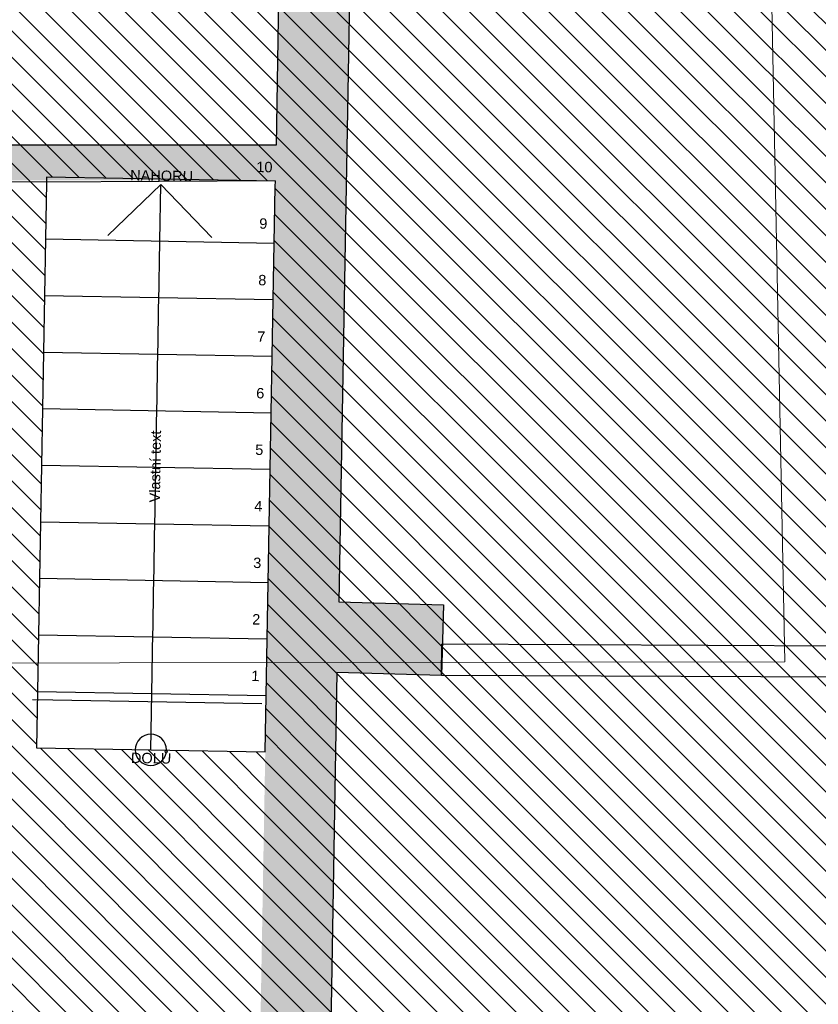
# Model space of a CAD drawing. Header units: millimetres. Extents: x -40276 to 214973, y -147941 to 35228.
# Tile 57 of 256: x -14363 to -10525, y 3677 to 8409. Entities that reach past the tile are written whole.
import ezdxf

# ---------------------------------------------------------------- set-up
doc = ezdxf.new("R2010")
doc.units = ezdxf.units.MM
doc.header["$MEASUREMENT"] = 0
doc.linetypes.add('Wipeout_Contour', pattern=[1000, 0, -1000])
for name, color, linetype in [('1._POHLED ZÁPADNÍ_2_0_plochy', 7, 'Continuous'), ('1._POHLED ZÁPADNÍ_2_2D prvky - obecné', 7, 'Continuous'), ('1._POHLED ZÁPADNÍ_2_BT_ortho', 7, 'Continuous'), ('1._POHLED ZÁPADNÍ_2_Interiér - schodiště', 7, 'Continuous'), ('1._POHLED ZÁPADNÍ_2_Konstrukce - nosné', 7, 'Continuous'), ('1._POHLED ZÁPADNÍ_2_Výplně - Povrchové', 7, 'Continuous'), ('1._POHLED ZÁPADNÍ_2_Výplně – Řezové', 7, 'Continuous')]:
    doc.layers.add(name, color=color, linetype=linetype)
doc.styles.add('GENEROVANÝ_STYL_1', font='txt')

msp = doc.modelspace()

# ---------------------------------------------------------------- hatches: boundary and pattern name
at = {"layer": '1._POHLED ZÁPADNÍ_2_0_plochy', "linetype": 'Continuous', "lineweight": 20, "true_color": 0xffaaaa}
h = msp.add_hatch(dxfattribs=at)
h.set_pattern_fill('Izolační_tvárnice_0002', color=21, style=0, pattern_type=2)
h.set_pattern_definition([(315, (-10360.18, 9405.31), (63.6396, 63.6396), [])])
h.paths.add_polyline_path([(-10906.3, 18690.2), (-10970.7, 9084.1), (-20311.4, 10009.9), (-20479.4, 269.7), (-242.3, 419.8), (-238.4, 17796)])
at = {"layer": '1._POHLED ZÁPADNÍ_2_Výplně – Řezové', "linetype": 'Continuous', "lineweight": 13}
for points in [[(-12775.5, 8691.2), (-13114.8, 8729.7), (-13131.2, 7806.3), (-12791.2, 7806.4)], [(-12839.5, 5271.7), (-12336.1, 5257.2), (-12326.4, 5597.1), (-12829.7, 5611.6)]]:
    msp.add_hatch(color=254, dxfattribs=at).paths.add_polyline_path(points)

# ---------------------------------------------------------------- linework, layer by layer
at = {"layer": '1._POHLED ZÁPADNÍ_2_BT_ortho', "color": 142, "linetype": 'Continuous', "lineweight": 20, "true_color": 0x0080c0, "flags": 128}
msp.add_lwpolyline([(-10752.9, 8719.1), (-10686.2, 5323.4)], dxfattribs=at)
at = {"layer": '1._POHLED ZÁPADNÍ_2_Konstrukce - nosné', "color": 7, "linetype": 'Continuous', "lineweight": 25}
for p, q in [((-13114.8, 8729.7), (-13131.2, 7806.3)), ((-12775.5, 8691.2), (-12829.7, 5611.6)), ((-13131.2, 7806.3), (-15530.9, 7805.6)), ((-12829.7, 5611.6), (-12326.4, 5597.1)), ((-12326.4, 5597.1), (-12335.3, 5257.2)), ((-12335.3, 5257.2), (-12334.6, 5407.2)), ((-12335.3, 5257.2), (-12334.6, 5407.2)), ((-8877.7, 5392), (-12334.6, 5407.2)), ((-12839.5, 5271.7), (-12911.7, 1010.5)), ((-12335.3, 5257.2), (-12839.5, 5271.7)), ((-8910.5, 5242.2), (-12335.3, 5257.2))]:
    msp.add_line(p, q, dxfattribs=at)

# ---------------------------------------------------------------- next in the draw order: wipeouts: each hides what was drawn before it
at = {"color": 254, "linetype": 'Wipeout_Contour', "lineweight": 0, "ltscale": 58505.467928}
msp.add_wipeout([(-14277.9, 5181.2), (-14282.8, 4909.4), (-13182.9, 4889.9), (-13178.1, 5161.6)], dxfattribs=at).dxf.layer = '1._POHLED ZÁPADNÍ_2_Výplně - Povrchové'

# ---------------------------------------------------------------- next in the draw order: linework, layer by layer
at = {"layer": '1._POHLED ZÁPADNÍ_2_Interiér - schodiště', "color": 7, "linetype": 'Continuous', "lineweight": 25}
for p, q in [((-14277.9, 5181.2), (-14282.8, 4909.4)), ((-13178.1, 5161.6), (-14277.9, 5181.2)), ((-13182.9, 4889.9), (-13178.1, 5161.6)), ((-14282.8, 4909.4), (-13182.9, 4889.9))]:
    msp.add_line(p, q, dxfattribs=at)
for start, end in [(0, 180), (180, 0)]:
    msp.add_arc((-13732.9, 4899.7), 75, start, end, dxfattribs=at)

# ---------------------------------------------------------------- next in the draw order: texts
at = {"layer": '1._POHLED ZÁPADNÍ_2_Interiér - schodiště', "color": 251, "linetype": 'Continuous', "lineweight": 13, "true_color": 0x6a6a6a, "insert": (-13828.6, 4861.7), "char_height": 50, "attachment_point": 4, "rotation": 358.9807, "style": 'GENEROVANÝ_STYL_1'}
msp.add_mtext('\\A1;{\\pql;\\fArial|b0|i0|c238|p38;DOLŮ}', dxfattribs=at)

# ---------------------------------------------------------------- next in the draw order: wipeouts: each hides what was drawn before it
at = {"color": 254, "linetype": 'Wipeout_Contour', "lineweight": 0, "ltscale": 58870.883052}
msp.add_wipeout([(-14273.1, 5452.9), (-14277.9, 5181.2), (-13178.1, 5161.6), (-13173.3, 5433.3)], dxfattribs=at).dxf.layer = '1._POHLED ZÁPADNÍ_2_Výplně - Povrchové'

# ---------------------------------------------------------------- next in the draw order: linework, layer by layer
at = {"layer": '1._POHLED ZÁPADNÍ_2_2D prvky - obecné', "color": 7, "linetype": 'Continuous', "lineweight": 25}
msp.add_line((-14302.1, 5141.4), (-13199.2, 5123.1), dxfattribs=at)
at = {"layer": '1._POHLED ZÁPADNÍ_2_BT_ortho', "color": 142, "linetype": 'Continuous', "lineweight": 20, "true_color": 0x0080c0, "flags": 128}
msp.add_lwpolyline([(-20279.7, 5308), (-10686.2, 5323.4)], dxfattribs=at)
at = {"layer": '1._POHLED ZÁPADNÍ_2_Interiér - schodiště', "color": 7, "linetype": 'Continuous', "lineweight": 25}
for p, q in [((-14273.1, 5452.9), (-14277.9, 5181.2)), ((-13173.3, 5433.3), (-14273.1, 5452.9)), ((-13178.1, 5161.6), (-13173.3, 5433.3)), ((-14277.9, 5181.2), (-13178.1, 5161.6)), ((-13732.9, 4899.7), (-13728, 5171.4))]:
    msp.add_line(p, q, dxfattribs=at)

# ---------------------------------------------------------------- next in the draw order: texts
at = {"layer": '1._POHLED ZÁPADNÍ_2_Interiér - schodiště', "color": 251, "linetype": 'Continuous', "lineweight": 13, "true_color": 0x6a6a6a, "insert": (-13250.4, 5255.7), "char_height": 50, "attachment_point": 4, "rotation": 358.9807, "style": 'GENEROVANÝ_STYL_1'}
msp.add_mtext('\\A1;{\\pql;\\fArial|b0|i0|c238|p38;1}', dxfattribs=at)

# ---------------------------------------------------------------- next in the draw order: wipeouts: each hides what was drawn before it
at = {"color": 254, "linetype": 'Wipeout_Contour', "lineweight": 0, "ltscale": 59254.001363}
msp.add_wipeout([(-14268.3, 5724.6), (-14273.1, 5452.9), (-13173.3, 5433.3), (-13168.4, 5705)], dxfattribs=at).dxf.layer = '1._POHLED ZÁPADNÍ_2_Výplně - Povrchové'

# ---------------------------------------------------------------- next in the draw order: linework, layer by layer
at = {"layer": '1._POHLED ZÁPADNÍ_2_Interiér - schodiště', "color": 7, "linetype": 'Continuous', "lineweight": 25}
for p, q in [((-14268.3, 5724.6), (-14273.1, 5452.9)), ((-13168.4, 5705), (-14268.3, 5724.6)), ((-13173.3, 5433.3), (-13168.4, 5705)), ((-14273.1, 5452.9), (-13173.3, 5433.3))]:
    msp.add_line(p, q, dxfattribs=at)

# ---------------------------------------------------------------- next in the draw order: texts
at = {"layer": '1._POHLED ZÁPADNÍ_2_Interiér - schodiště', "color": 251, "linetype": 'Continuous', "lineweight": 13, "true_color": 0x6a6a6a, "insert": (-13245.6, 5527.5), "char_height": 50, "attachment_point": 4, "rotation": 358.9807, "style": 'GENEROVANÝ_STYL_1'}
msp.add_mtext('\\A1;{\\pql;\\fArial|b0|i0|c238|p38;2}', dxfattribs=at)

# ---------------------------------------------------------------- next in the draw order: wipeouts: each hides what was drawn before it
at = {"color": 254, "linetype": 'Wipeout_Contour', "lineweight": 0, "ltscale": 59654.480453}
msp.add_wipeout([(-14263.4, 5996.3), (-14268.3, 5724.6), (-13168.4, 5705), (-13163.6, 5976.7)], dxfattribs=at).dxf.layer = '1._POHLED ZÁPADNÍ_2_Výplně - Povrchové'

# ---------------------------------------------------------------- next in the draw order: linework, layer by layer
at = {"layer": '1._POHLED ZÁPADNÍ_2_Interiér - schodiště', "color": 7, "linetype": 'Continuous', "lineweight": 25}
for p, q in [((-14263.4, 5996.3), (-14268.3, 5724.6)), ((-13163.6, 5976.7), (-14263.4, 5996.3)), ((-13168.4, 5705), (-13163.6, 5976.7)), ((-14268.3, 5724.6), (-13168.4, 5705))]:
    msp.add_line(p, q, dxfattribs=at)

# ---------------------------------------------------------------- next in the draw order: texts
at = {"layer": '1._POHLED ZÁPADNÍ_2_Interiér - schodiště', "color": 251, "linetype": 'Continuous', "lineweight": 13, "true_color": 0x6a6a6a, "insert": (-13240.8, 5798.7), "char_height": 50, "attachment_point": 4, "rotation": 358.9807, "style": 'GENEROVANÝ_STYL_1'}
msp.add_mtext('\\A1;{\\pql;\\fArial|b0|i0|c238|p38;3}', dxfattribs=at)

# ---------------------------------------------------------------- next in the draw order: wipeouts: each hides what was drawn before it
at = {"color": 254, "linetype": 'Wipeout_Contour', "lineweight": 0, "ltscale": 60071.97182}
msp.add_wipeout([(-14258.6, 6268), (-14263.4, 5996.3), (-13163.6, 5976.7), (-13158.8, 6248.4)], dxfattribs=at).dxf.layer = '1._POHLED ZÁPADNÍ_2_Výplně - Povrchové'

# ---------------------------------------------------------------- next in the draw order: linework, layer by layer
at = {"layer": '1._POHLED ZÁPADNÍ_2_Interiér - schodiště', "color": 7, "linetype": 'Continuous', "lineweight": 25}
for p, q in [((-14258.6, 6268), (-14263.4, 5996.3)), ((-13158.8, 6248.4), (-14258.6, 6268)), ((-13163.6, 5976.7), (-13158.8, 6248.4)), ((-14263.4, 5996.3), (-13163.6, 5976.7))]:
    msp.add_line(p, q, dxfattribs=at)

# ---------------------------------------------------------------- next in the draw order: texts
at = {"layer": '1._POHLED ZÁPADNÍ_2_Interiér - schodiště', "color": 251, "linetype": 'Continuous', "lineweight": 13, "true_color": 0x6a6a6a, "insert": (-13235.9, 6070.9), "char_height": 50, "attachment_point": 4, "rotation": 358.9807, "style": 'GENEROVANÝ_STYL_1'}
msp.add_mtext('\\A1;{\\pql;\\fArial|b0|i0|c238|p38;4}', dxfattribs=at)

# ---------------------------------------------------------------- next in the draw order: wipeouts: each hides what was drawn before it
at = {"color": 254, "linetype": 'Wipeout_Contour', "lineweight": 0, "ltscale": 60506.122064}
msp.add_wipeout([(-14253.8, 6539.7), (-14258.6, 6268), (-13158.8, 6248.4), (-13153.9, 6520.2)], dxfattribs=at).dxf.layer = '1._POHLED ZÁPADNÍ_2_Výplně - Povrchové'

# ---------------------------------------------------------------- next in the draw order: linework, layer by layer
at = {"layer": '1._POHLED ZÁPADNÍ_2_Interiér - schodiště', "color": 7, "linetype": 'Continuous', "lineweight": 25}
for p, q in [((-14253.8, 6539.7), (-14258.6, 6268)), ((-13153.9, 6520.2), (-14253.8, 6539.7)), ((-13158.8, 6248.4), (-13153.9, 6520.2)), ((-14258.6, 6268), (-13158.8, 6248.4))]:
    msp.add_line(p, q, dxfattribs=at)

# ---------------------------------------------------------------- next in the draw order: texts
at = {"layer": '1._POHLED ZÁPADNÍ_2_Interiér - schodiště', "color": 251, "linetype": 'Continuous', "lineweight": 13, "true_color": 0x6a6a6a, "char_height": 50, "attachment_point": 4, "style": 'GENEROVANÝ_STYL_1'}
for s, insert, rotation in [('\\A1;{\\pql;\\fArial|b0|i0|c238|p38;Vlastní text}', (-13714.2, 6088.9), 88.9807), ('\\A1;{\\pql;\\fArial|b0|i0|c238|p38;5}', (-13231.1, 6342.2), 358.9807)]:
    msp.add_mtext(s, dxfattribs=dict(at, insert=insert, rotation=rotation))

# ---------------------------------------------------------------- next in the draw order: wipeouts: each hides what was drawn before it
at = {"color": 254, "linetype": 'Wipeout_Contour', "lineweight": 0, "ltscale": 60956.574039}
msp.add_wipeout([(-14248.9, 6811.4), (-14253.8, 6539.7), (-13153.9, 6520.2), (-13149.1, 6791.9)], dxfattribs=at).dxf.layer = '1._POHLED ZÁPADNÍ_2_Výplně - Povrchové'

# ---------------------------------------------------------------- next in the draw order: linework, layer by layer
at = {"layer": '1._POHLED ZÁPADNÍ_2_Interiér - schodiště', "color": 7, "linetype": 'Continuous', "lineweight": 25}
for p, q in [((-14248.9, 6811.4), (-14253.8, 6539.7)), ((-13149.1, 6791.9), (-14248.9, 6811.4)), ((-13153.9, 6520.2), (-13149.1, 6791.9)), ((-14253.8, 6539.7), (-13153.9, 6520.2))]:
    msp.add_line(p, q, dxfattribs=at)

# ---------------------------------------------------------------- next in the draw order: texts
at = {"layer": '1._POHLED ZÁPADNÍ_2_Interiér - schodiště', "color": 251, "linetype": 'Continuous', "lineweight": 13, "true_color": 0x6a6a6a, "insert": (-13226.3, 6613.9), "char_height": 50, "attachment_point": 4, "rotation": 358.9807, "style": 'GENEROVANÝ_STYL_1'}
msp.add_mtext('\\A1;{\\pql;\\fArial|b0|i0|c238|p38;6}', dxfattribs=at)

# ---------------------------------------------------------------- next in the draw order: wipeouts: each hides what was drawn before it
at = {"color": 254, "linetype": 'Wipeout_Contour', "lineweight": 0, "ltscale": 61422.967947}
msp.add_wipeout([(-14244.1, 7083.2), (-14248.9, 6811.4), (-13149.1, 6791.9), (-13144.3, 7063.6)], dxfattribs=at).dxf.layer = '1._POHLED ZÁPADNÍ_2_Výplně - Povrchové'

# ---------------------------------------------------------------- next in the draw order: linework, layer by layer
at = {"layer": '1._POHLED ZÁPADNÍ_2_Interiér - schodiště', "color": 7, "linetype": 'Continuous', "lineweight": 25}
for p, q in [((-14244.1, 7083.2), (-14248.9, 6811.4)), ((-13144.3, 7063.6), (-14244.1, 7083.2)), ((-13149.1, 6791.9), (-13144.3, 7063.6)), ((-14248.9, 6811.4), (-13149.1, 6791.9))]:
    msp.add_line(p, q, dxfattribs=at)

# ---------------------------------------------------------------- next in the draw order: texts
at = {"layer": '1._POHLED ZÁPADNÍ_2_Interiér - schodiště', "color": 251, "linetype": 'Continuous', "lineweight": 13, "true_color": 0x6a6a6a, "insert": (-13221.4, 6886), "char_height": 50, "attachment_point": 4, "rotation": 358.9807, "style": 'GENEROVANÝ_STYL_1'}
msp.add_mtext('\\A1;{\\pql;\\fArial|b0|i0|c238|p38;7}', dxfattribs=at)

# ---------------------------------------------------------------- next in the draw order: wipeouts: each hides what was drawn before it
at = {"color": 254, "linetype": 'Wipeout_Contour', "lineweight": 0, "ltscale": 61904.942375}
msp.add_wipeout([(-14244.1, 7083.2), (-13144.3, 7063.6), (-13139.4, 7335.3), (-14239.3, 7354.9)], dxfattribs=at).dxf.layer = '1._POHLED ZÁPADNÍ_2_Výplně - Povrchové'

# ---------------------------------------------------------------- next in the draw order: linework, layer by layer
at = {"layer": '1._POHLED ZÁPADNÍ_2_Interiér - schodiště', "color": 7, "linetype": 'Continuous', "lineweight": 25}
for p, q in [((-14239.3, 7354.9), (-14244.1, 7083.2)), ((-13139.4, 7335.3), (-14239.3, 7354.9)), ((-13144.3, 7063.6), (-13139.4, 7335.3)), ((-14244.1, 7083.2), (-13144.3, 7063.6))]:
    msp.add_line(p, q, dxfattribs=at)

# ---------------------------------------------------------------- next in the draw order: texts
at = {"layer": '1._POHLED ZÁPADNÍ_2_Interiér - schodiště', "color": 251, "linetype": 'Continuous', "lineweight": 13, "true_color": 0x6a6a6a, "insert": (-13216.6, 7157.3), "char_height": 50, "attachment_point": 4, "rotation": 358.9807, "style": 'GENEROVANÝ_STYL_1'}
msp.add_mtext('\\A1;{\\pql;\\fArial|b0|i0|c238|p38;8}', dxfattribs=at)

# ---------------------------------------------------------------- next in the draw order: wipeouts: each hides what was drawn before it
at = {"color": 254, "linetype": 'Wipeout_Contour', "lineweight": 0, "ltscale": 93753.326799}
msp.add_wipeout([(-14239.3, 7354.9), (-13139.4, 7335.3), (-13134.6, 7607), (-13134.2, 7632), (-14234, 7651.6), (-14234.4, 7626.6)], dxfattribs=at).dxf.layer = '1._POHLED ZÁPADNÍ_2_Výplně - Povrchové'

# ---------------------------------------------------------------- next in the draw order: hatches: boundary and pattern name
at = {"layer": '1._POHLED ZÁPADNÍ_2_Výplně – Řezové', "linetype": 'Continuous', "lineweight": 13}
for points in [[(-14553.6, 7805.9), (-14553.5, 7635.9), (-12790.8, 7636.4), (-12790.8, 7806.4)], [(-12794.2, 7636.4), (-13134.2, 7636.3), (-13251.8, 1010.5), (-12911.7, 1010.6)]]:
    msp.add_hatch(color=254, dxfattribs=at).paths.add_polyline_path(points)

# ---------------------------------------------------------------- next in the draw order: linework, layer by layer
at = {"layer": '1._POHLED ZÁPADNÍ_2_2D prvky - obecné', "color": 7, "linetype": 'Continuous', "lineweight": 25}
msp.add_line((-14424, 7629.3), (-13134.2, 7636.3), dxfattribs=at)
at = {"layer": '1._POHLED ZÁPADNÍ_2_Interiér - schodiště', "color": 7, "linetype": 'Continuous', "lineweight": 25}
for p, q in [((-14234.4, 7626.6), (-14239.3, 7354.9)), ((-14234, 7651.6), (-14234.4, 7626.6)), ((-13134.2, 7632), (-14234, 7651.6)), ((-13134.6, 7607), (-13134.2, 7632)), ((-13938.9, 7371.3), (-13684.5, 7616.8)), ((-13689.4, 7345.1), (-13684.5, 7616.8)), ((-13684.5, 7616.8), (-13439, 7362.4)), ((-13139.4, 7335.3), (-13134.6, 7607)), ((-14239.3, 7354.9), (-13139.4, 7335.3)), ((-13728, 5171.4), (-13689.4, 7345.1))]:
    msp.add_line(p, q, dxfattribs=at)

# ---------------------------------------------------------------- next in the draw order: texts
at = {"layer": '1._POHLED ZÁPADNÍ_2_Interiér - schodiště', "color": 251, "linetype": 'Continuous', "lineweight": 13, "true_color": 0x6a6a6a, "char_height": 50, "attachment_point": 4, "rotation": 358.9807, "style": 'GENEROVANÝ_STYL_1'}
for s, insert in [('\\A1;{\\pql;\\fArial|b0|i0|c238|p38;10}', (-13225.9, 7701.1)), ('\\A1;{\\pql;\\fArial|b0|i0|c238|p38;NAHORU}', (-13832.1, 7661.2)), ('\\A1;{\\pql;\\fArial|b0|i0|c238|p38;9}', (-13211.8, 7429.1))]:
    msp.add_mtext(s, dxfattribs=dict(at, insert=insert))

doc.saveas('drawing.dxf')
